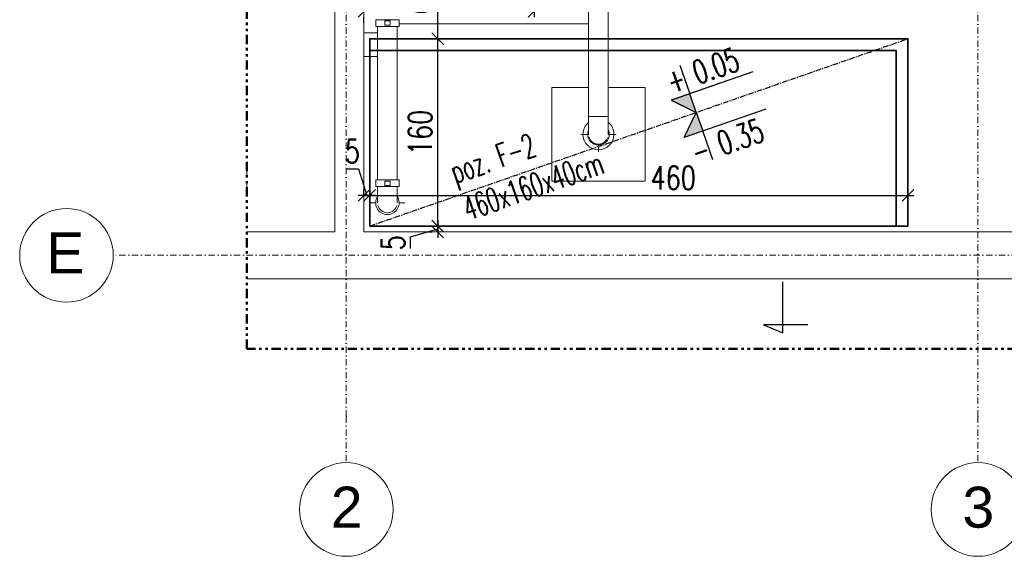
# Model space of a CAD drawing. Header units: millimetres. Extents: x -303 to 588072, y -379 to 357555.
# Tile 26 of 88: x 562460 to 563302, y 339686 to 340144. Entities that reach past the tile are written whole.
import ezdxf

# ---------------------------------------------------------------- set-up
doc = ezdxf.new("R2010")
doc.units = ezdxf.units.MM
doc.header["$LTSCALE"] = 0.15
doc.header["$MEASUREMENT"] = 0
doc.header["$PDSIZE"] = -5
for name, pattern in [('CENTER', [50.8, 31.75, -6.35, 6.35, -6.35]), ('Kropki i Kreski', [72, 36, -18, 0, -18]), ('Przerywana podwójnie', [109.361107, 52.916665, -21.166666, 14.111111, -21.166666]), ('Przerywana potrójnie', [144.638884, 52.916665, -21.166666, 14.111111, -21.166666, 14.111111, -21.166666])]:
    doc.linetypes.add(name, pattern=pattern)
for name, color, linetype in [('2_instalacje pompownia.ISTN', 7, 'Continuous'), ('2_słupy.ISTN', 7, 'Continuous'), ('2_ściany zewnętrzne.ISTN', 7, 'Continuous'), ('3', 4, 'Continuous'), ('3_lądowisko.K_IR', 7, 'Continuous'), ('3_pompownia.K_IR', 7, 'Continuous'), ('4_osie.ISTN', 7, 'Continuous'), ('5', 8, 'Continuous'), ('5_opisy.K_IR', 7, 'Continuous'), ('RFD_1', 2, 'Continuous'), ('RFD_3', 4, 'Continuous'), ('RFD_4', 6, 'CENTER'), ('RFD_5', 8, 'Continuous'), ('RFD_5 @ 10', 8, 'Continuous')]:
    doc.layers.add(name, color=color, linetype=linetype)
doc.styles.add('GENERATED_STYLE_1', font='arialbd.ttf')
doc.styles.get("Standard").update_dxf_attribs({"font": 'simplex.shx', "width": 0.75})
doc.styles.add('txt3', font='simplex.shx', dxfattribs={"width": 0.75, "height": 20})
doc.dimstyles.new('opis 1.1', dxfattribs={"dimscale": 0, "dimtxt": 2, "dimasz": 1, "dimexe": 0.5, "dimexo": 1, "dimgap": 0, "dimtad": 0, "dimdec": 1, "dimrnd": 0.5, "dimdsep": 46, "dimtxsty": 'Standard', "dimblk1": 'OBLIQUE', "dimblk2": 'OBLIQUE', "dimsah": 1, "dimcen": 1, "dimdle": 0.5, "dimclrd": 256, "dimclre": 256, "dimclrt": 4, "dimadec": 0, "dimazin": 2, "dimtm": 1e-09, "dimtfac": 0.75, "dimtdec": 1, "dimtmove": 0, "dimatfit": 3, "dimfxl": 0, "dimtvp": 0.75, "dimtolj": 1, "dimtzin": 0, "dimlwd": -1, "dimlwe": -1, "dimarcsym": 0})

# ---------------------------------------------------------------- blocks, each defined once
blk = doc.blocks.new('asdddd')
at = {"layer": '5'}
blk.add_line((538151.36, 335098.69), (538077.55, 335098.69), dxfattribs=at)
at = {"layer": 'RFD_5'}
for points in [[(538094.32, 335124.77), (538094.32, 335098.69)], [(538077.55, 335098.69), (538094.32, 335081.92)], [(538094.32, 335081.92), (538094.32, 335098.69)]]:
    blk.add_lwpolyline(points, dxfattribs=at)
blk = doc.blocks.new('324r232')
at = {"layer": 'RFD_5'}
blk.add_hatch(color=256, dxfattribs=at).paths.add_polyline_path([(0, 16.56), (-16.56, 16.56), (0, 0)])
at = {"layer": '5'}
blk.add_line((56.33, 16.56), (-16.56, 16.56), dxfattribs=at)
at = {"layer": 'RFD_5'}
for points in [[(0, 42.33), (0, 16.56)], [(-16.56, 16.56), (0, 0)], [(0, 0), (0, 16.56)]]:
    blk.add_lwpolyline(points, dxfattribs=at)
blk = doc.blocks.new('rfrefrffff')
at = {"layer": '2_instalacje pompownia.ISTN', "color": 252, "linetype": 'Przerywana podwójnie', "lineweight": 0}
for p, q in [((562654.7, 340012.35), (562654.7, 340015.55)), ((562654.7, 340000.35), (562654.7, 340003.55))]:
    blk.add_line(p, q, dxfattribs=at)
at = {"layer": '2_słupy.ISTN', "color": 252, "linetype": 'Continuous', "lineweight": 0, "flags": 128}
for points in [[(562729.7, 340522.88), (562729.7, 339962.88)], [(562754.7, 339962.88), (562754.7, 340522.88)], [(562729.7, 339962.88), (562719.63, 339962.88)], [(562759.63, 339962.88), (562754.7, 339962.88)], [(563299.63, 339962.88), (563259.63, 339962.88)], [(562719.63, 339922.88), (562759.63, 339922.88)], [(563259.63, 339922.88), (563299.63, 339922.88)]]:
    blk.add_lwpolyline(points, dxfattribs=at)
at = {"layer": '2_ściany zewnętrzne.ISTN', "color": 252, "linetype": 'Continuous', "lineweight": 0, "flags": 128}
for points in [[(562719.63, 339962.88), (562654.7, 339962.88)], [(563259.63, 339962.88), (562759.63, 339962.88)], [(563364.7, 339962.88), (563299.63, 339962.88)], [(562654.7, 339922.88), (562719.63, 339922.88)], [(562759.63, 339922.88), (563259.63, 339922.88)], [(563299.63, 339922.88), (563799.63, 339922.88)]]:
    blk.add_lwpolyline(points, dxfattribs=at)
at = {"layer": '3_lądowisko.K_IR', "color": 254, "linetype": 'Continuous', "lineweight": 35, "flags": 128}
blk.add_lwpolyline([(562759.7, 339967.88), (563209.7, 339967.88), (563209.7, 340117.88), (562759.7, 340117.88)], close=True, dxfattribs=at)
at = {"layer": '3_pompownia.K_IR', "color": 254, "linetype": 'Continuous', "lineweight": 15}
for p, q in [((562946.78, 340153.51), (562946.78, 340132.83)), ((562963.61, 340132.83), (562963.61, 340153.51)), ((562764.72, 340144.16), (562764.72, 340138.45)), ((562774.73, 340144.16), (562764.72, 340144.16)), ((562774.73, 340144.19), (562766.32, 340144.19)), ((562766.32, 340144.19), (562774.73, 340144.19)), ((562777.02, 340143.21), (562772.44, 340143.21)), ((562772.44, 340143.21), (562772.44, 340139.4)), ((562783.14, 340144.19), (562774.73, 340144.19)), ((562774.73, 340144.19), (562783.14, 340144.19)), ((562784.74, 340144.16), (562774.73, 340144.16)), ((562777.02, 340139.4), (562777.02, 340143.21)), ((562784.74, 340138.45), (562784.74, 340144.16)), ((562784.74, 340140.53), (562946.78, 340140.53)), ((562766.31, 340132.83), (562754.7, 340132.83)), ((562764.72, 340138.45), (562774.73, 340138.45)), ((562766.31, 340138.45), (562766.31, 340007.3)), ((562772.44, 340139.4), (562777.02, 340139.4)), ((562774.73, 340138.45), (562784.74, 340138.45)), ((562783.14, 340007.3), (562783.14, 340138.45)), ((562946.78, 340132.83), (562946.78, 340061.44)), ((562963.61, 340061.44), (562963.61, 340132.83)), ((562754.7, 340112.83), (562766.31, 340112.83))]:
    blk.add_line(p, q, dxfattribs=at)
at = {"layer": '3_pompownia.K_IR', "color": 7, "linetype": 'Continuous', "lineweight": 15}
for p, q in [((562946.78, 340086.24), (562915.2, 340086.24)), ((562915.2, 340086.24), (562915.2, 340006.24)), ((562995.2, 340086.24), (562963.61, 340086.24)), ((562995.25, 340086.24), (562995.25, 340006.24)), ((562955.2, 340061.44), (562946.78, 340061.44)), ((562946.78, 340061.44), (562963.61, 340061.44)), ((562963.61, 340061.44), (562955.2, 340061.44)), ((562940.2, 340046.24), (562946.81, 340046.24)), ((562963.61, 340046.24), (562970.2, 340046.24)), ((562955.2, 340031.24), (562955.2, 340037.87)), ((562764.72, 340007.3), (562764.72, 340001.58)), ((562774.73, 340007.3), (562764.72, 340007.3)), ((562777.02, 340006.34), (562772.44, 340006.34)), ((562772.44, 340006.34), (562772.44, 340002.53)), ((562784.74, 340007.3), (562774.73, 340007.3)), ((562777.02, 340002.53), (562777.02, 340006.34)), ((562784.74, 340001.58), (562784.74, 340007.3)), ((562915.2, 340006.24), (562995.2, 340006.24)), ((562764.72, 340001.58), (562774.73, 340001.58)), ((562766.32, 340001.55), (562774.73, 340001.55)), ((562774.73, 340001.55), (562766.32, 340001.55)), ((562772.44, 340002.53), (562777.02, 340002.53)), ((562774.73, 340001.58), (562784.74, 340001.58)), ((562774.73, 340001.55), (562783.14, 340001.55)), ((562783.14, 340001.55), (562774.73, 340001.55)), ((562759.73, 339987.71), (562764.72, 339987.71)), ((562784.74, 339987.71), (562789.73, 339987.71))]:
    blk.add_line(p, q, dxfattribs=at)
at = {"layer": '3_pompownia.K_IR', "color": 7, "linetype": 'Continuous', "lineweight": 15, "flags": 128}
for points in [[(562946.78, 340061.44), (562946.78, 340060.84), (562946.78, 340060.23), (562946.78, 340059.62), (562946.78, 340059.02), (562946.78, 340058.42), (562946.78, 340057.83), (562946.78, 340057.24), (562946.78, 340056.66), (562946.78, 340056.09), (562946.78, 340055.52), (562946.78, 340054.97), (562946.78, 340054.42), (562946.78, 340053.89), (562946.78, 340053.37), (562946.78, 340052.86), (562946.78, 340052.37), (562946.78, 340051.89), (562946.78, 340051.42), (562946.78, 340050.97), (562946.78, 340050.54), (562946.78, 340050.12), (562946.78, 340049.73), (562946.78, 340049.35), (562946.78, 340048.99), (562946.78, 340048.65), (562946.78, 340048.33), (562946.78, 340048.04), (562946.78, 340047.76), (562946.78, 340047.51), (562946.78, 340047.28), (562946.78, 340047.07), (562946.78, 340046.88), (562946.78, 340046.72), (562946.78, 340046.58), (562946.78, 340046.46), (562946.78, 340046.37), (562946.78, 340046.31), (562946.78, 340046.26), (562946.78, 340046.24)], [(562963.61, 340046.24), (562963.61, 340046.26), (562963.61, 340046.29), (562963.61, 340046.35), (562963.61, 340046.44), (562963.61, 340046.55), (562963.61, 340046.68), (562963.61, 340046.83), (562963.61, 340047.01), (562963.61, 340047.22), (562963.61, 340047.44), (562963.61, 340047.69), (562963.61, 340047.96), (562963.61, 340048.25), (562963.61, 340048.56), (562963.61, 340048.9), (562963.61, 340049.25), (562963.61, 340049.62), (562963.61, 340050.02), (562963.61, 340050.43), (562963.61, 340050.85), (562963.61, 340051.3), (562963.61, 340051.76), (562963.61, 340052.23), (562963.61, 340052.73), (562963.61, 340053.23), (562963.61, 340053.75), (562963.61, 340054.28), (562963.61, 340054.82), (562963.61, 340055.37), (562963.61, 340055.94), (562963.61, 340056.51), (562963.61, 340057.08), (562963.61, 340057.67), (562963.61, 340058.26), (562963.61, 340058.86), (562963.61, 340059.46), (562963.61, 340060.06), (562963.61, 340060.67), (562963.61, 340061.28), (562963.61, 340061.44)], [(562766.32, 340001.55), (562766.32, 340001), (562766.32, 340000.45), (562766.32, 339999.9), (562766.32, 339999.35), (562766.32, 339998.8), (562766.32, 339998.26), (562766.32, 339997.73), (562766.32, 339997.2), (562766.32, 339996.68), (562766.32, 339996.16), (562766.32, 339995.66), (562766.32, 339995.16), (562766.32, 339994.68), (562766.32, 339994.2), (562766.32, 339993.74), (562766.32, 339993.29), (562766.32, 339992.85), (562766.32, 339992.43), (562766.32, 339992.02), (562766.32, 339991.62), (562766.32, 339991.25), (562766.32, 339990.89), (562766.32, 339990.54), (562766.32, 339990.21), (562766.32, 339989.91), (562766.32, 339989.62), (562766.32, 339989.35), (562766.32, 339989.09), (562766.32, 339988.86), (562766.32, 339988.65), (562766.32, 339988.46), (562766.32, 339988.29), (562766.32, 339988.14), (562766.32, 339988.02), (562766.32, 339987.91), (562766.32, 339987.83), (562766.32, 339987.77), (562766.32, 339987.73), (562766.32, 339987.71)], [(562783.14, 339987.71), (562783.14, 339987.72), (562783.14, 339987.76), (562783.14, 339987.81), (562783.14, 339987.89), (562783.14, 339987.99), (562783.14, 339988.11), (562783.14, 339988.25), (562783.14, 339988.41), (562783.14, 339988.6), (562783.14, 339988.8), (562783.14, 339989.03), (562783.14, 339989.28), (562783.14, 339989.54), (562783.14, 339989.83), (562783.14, 339990.13), (562783.14, 339990.45), (562783.14, 339990.79), (562783.14, 339991.15), (562783.14, 339991.52), (562783.14, 339991.91), (562783.14, 339992.32), (562783.14, 339992.73), (562783.14, 339993.17), (562783.14, 339993.62), (562783.14, 339994.08), (562783.14, 339994.55), (562783.14, 339995.03), (562783.14, 339995.52), (562783.14, 339996.03), (562783.14, 339996.54), (562783.14, 339997.06), (562783.14, 339997.59), (562783.14, 339998.12), (562783.14, 339998.66), (562783.14, 339999.2), (562783.14, 339999.75), (562783.14, 340000.3), (562783.14, 340000.85), (562783.14, 340001.41), (562783.14, 340001.55)]]:
    blk.add_lwpolyline(points, dxfattribs=at)
at = {"layer": '3_pompownia.K_IR', "color": 7, "linetype": 'Continuous', "lineweight": 15}
for centre, radius, start, end in [((562955.2, 340046.24), 13.25, 129.46773, 180), ((562955.2, 340046.24), 13.25, 0, 50.66718), ((562955.2, 340046.24), 9.2, 156.99473, 180), ((562955.2, 340046.24), 9.2, 0, 23.03576), ((562955.2, 340046.24), 13.25, 180, 0), ((562955.2, 340046.24), 9.2, 180, 0), ((562955.2, 340046.24), 8.41, 195, 270), ((562955.2, 340046.24), 8.42, 197.97699, 203.35458), ((562955.2, 340046.24), 8.41, 199.97124, 205.02876), ((562955.2, 340046.24), 8.42, 216.64542, 222.02301), ((562955.2, 340046.24), 8.42, 244.97124, 250.02876), ((562955.2, 340046.24), 8.42, 270, 330), ((562955.2, 340046.24), 8.41, 289.97124, 295.02876), ((562955.2, 340046.24), 8.42, 317.97699, 323.35458), ((562955.2, 340046.24), 8.42, 335.36529, 339.8134), ((562955.2, 340046.24), 8.42, 337.12624, 341.90698), ((562955.2, 340046.24), 8.42, 257.97699, 263.35458), ((562955.2, 340046.24), 8.42, 276.64542, 282.02301), ((562774.73, 339987.71), 10.01, 147.61299, 270), ((562774.73, 339987.71), 10.01, 270, 32.38701), ((562774.73, 339987.71), 8.41, 195, 270), ((562774.73, 339987.71), 8.41, 195, 270), ((562774.73, 339987.71), 8.41, 270, 345), ((562774.73, 339987.71), 8.41, 270, 345)]:
    blk.add_arc(centre, radius, start, end, dxfattribs=at)
at = {"layer": '4_osie.ISTN', "color": 252, "linetype": 'Kropki i Kreski', "lineweight": 0}
for p, q in [((564414.73, 339942.88), (562540.38, 339942.88)), ((562739.63, 339805.04), (562739.63, 339765.71)), ((563279.63, 339805.04), (563279.63, 339765.71))]:
    blk.add_line(p, q, dxfattribs=at)
at = {"layer": '4_osie.ISTN', "color": 252, "linetype": 'Continuous', "lineweight": 0}
for centre in [(562500.38, 339942.88), (562739.63, 339725.71), (563279.63, 339725.71)]:
    blk.add_circle(centre, 40, dxfattribs=at)
at = {"layer": '4_osie.ISTN', "color": 252, "linetype": 'Kropki i Kreski', "lineweight": 0}
for p in [(562739.63, 339805.04), (562739.63, 339805.04), (563279.63, 339805.04), (563279.63, 339805.04)]:
    blk.add_point(p, dxfattribs=at)
at = {"layer": '4_osie.ISTN', "color": 252, "lineweight": 0, "char_height": 35, "attachment_point": 4, "style": 'GENERATED_STYLE_1'}
for s, insert in [('{\\A1;\\fArial|b0|i0|c238|p38;E}', (562483.1, 339944.88)), ('{\\A1;\\fArial|b0|i0|c238|p38;2}', (562726.35, 339727.71)), ('{\\A1;\\fArial|b0|i0|c238|p38;3}', (563266.35, 339727.41))]:
    blk.add_mtext(s, dxfattribs=dict(at, insert=insert))
blk = doc.blocks.new('_Oblique')
at = {"color": 0, "linetype": 'ByBlock', "lineweight": -2}
blk.add_line((-0.5, -0.5), (0.5, 0.5), dxfattribs=at)
blk = doc.blocks.new('*D1757')
at = {"layer": 'Defpoints', "color": 0, "lineweight": 80}
for p in [(562817.77, 340127.88), (562825.95, 340127.88), (562825.95, 339967.88)]:
    blk.add_point(p, dxfattribs=at)
at = {"layer": 'RFD_5'}
for p, q in [((562817.77, 339962.88), (562817.77, 340132.88)), ((562817.77, 340127.88), (562812.77, 340127.88)), ((562817.77, 339967.88), (562812.77, 339967.88))]:
    blk.add_line(p, q, dxfattribs=at)
at = {"layer": 'RFD_5', "xscale": 10, "yscale": 10, "zscale": 10}
for p, rotation in [((562817.77, 340127.88), 90), ((562817.77, 339967.88), 270)]:
    blk.add_blockref('_Oblique', p, dxfattribs=dict(at, rotation=rotation))
at = {"layer": 'RFD_5', "color": 4, "insert": (562802.77, 340047.88), "char_height": 20, "attachment_point": 5, "rotation": 90}
blk.add_mtext('\\A1;160', dxfattribs=at)
blk = doc.blocks.new('*D1758')
at = {"layer": 'Defpoints', "color": 0, "lineweight": 80}
for p in [(562817.77, 339962.88), (562817.77, 339962.88), (562825.95, 339967.88)]:
    blk.add_point(p, dxfattribs=at)
at = {"layer": 'RFD_5'}
for p, q in [((562817.77, 339972.88), (562817.77, 339957.88)), ((562794.6, 339958.58), (562817.77, 339965.38)), ((562807.77, 339962.88), (562812.77, 339962.88)), ((562817.77, 339967.88), (562812.77, 339967.88)), ((562794.6, 339948.58), (562794.6, 339958.58))]:
    blk.add_line(p, q, dxfattribs=at)
at = {"layer": 'RFD_5', "xscale": 10, "yscale": 10, "zscale": 10}
for p, rotation in [((562817.77, 339967.88), 90), ((562817.77, 339962.88), 270)]:
    blk.add_blockref('_Oblique', p, dxfattribs=dict(at, rotation=rotation))
at = {"layer": 'RFD_5', "color": 4, "insert": (562779.6, 339953.58), "char_height": 20, "attachment_point": 5, "rotation": 90}
blk.add_mtext('\\A1;5', dxfattribs=at)
blk = doc.blocks.new('*D1759')
at = {"layer": 'Defpoints', "color": 0, "lineweight": 80}
for p in [(562817.77, 340194.69), (562900.2, 340194.69), (562825.95, 340127.88)]:
    blk.add_point(p, dxfattribs=at)
at = {"layer": 'RFD_5'}
for p, q in [((562817.77, 340122.88), (562817.77, 340199.69)), ((562837.77, 340194.69), (562812.77, 340194.69)), ((562817.77, 340127.88), (562812.77, 340127.88))]:
    blk.add_line(p, q, dxfattribs=at)
at = {"layer": 'RFD_5', "xscale": 10, "yscale": 10, "zscale": 10}
for p, rotation in [((562817.77, 340194.69), 90), ((562817.77, 340127.88), 270)]:
    blk.add_blockref('_Oblique', p, dxfattribs=dict(at, rotation=rotation))
at = {"layer": 'RFD_5', "color": 4, "insert": (562802.77, 340161.29), "char_height": 20, "attachment_point": 5, "rotation": 90}
blk.add_mtext('\\A1;67', dxfattribs=at)
blk = doc.blocks.new('*D1765')
at = {"layer": 'Defpoints', "color": 0, "lineweight": 80}
for p in [(563219.7, 339994.01), (562759.7, 339967.88), (563219.7, 339967.88)]:
    blk.add_point(p, dxfattribs=at)
at = {"layer": 'RFD_5'}
for p, q in [((562759.7, 339977.88), (562759.7, 339999.01)), ((563219.7, 339977.88), (563219.7, 339999.01)), ((562754.7, 339994.01), (563224.7, 339994.01))]:
    blk.add_line(p, q, dxfattribs=at)
at = {"layer": 'RFD_5', "xscale": 10, "yscale": 10, "zscale": 10, "rotation": 180}
blk.add_blockref('_Oblique', (562759.7, 339994.01), dxfattribs=at)
at = {"layer": 'RFD_5', "xscale": 10, "yscale": 10, "zscale": 10}
blk.add_blockref('_Oblique', (563219.7, 339994.01), dxfattribs=at)
at = {"layer": 'RFD_5', "color": 4, "insert": (563019.13, 340009.01), "char_height": 20, "attachment_point": 5}
blk.add_mtext('\\A1;460', dxfattribs=at)
blk = doc.blocks.new('*D1766')
at = {"layer": 'Defpoints', "color": 0, "lineweight": 80}
for p in [(562754.7, 339994.01), (562754.7, 339986.39), (562759.7, 339967.88)]:
    blk.add_point(p, dxfattribs=at)
at = {"layer": 'RFD_5'}
for p, q in [((562739.9, 340016.82), (562749.9, 340016.82)), ((562749.9, 340016.82), (562757.2, 339994.01)), ((562754.7, 339994.01), (562754.7, 339999.01)), ((562759.7, 339977.88), (562759.7, 339999.01)), ((562764.7, 339994.01), (562749.7, 339994.01))]:
    blk.add_line(p, q, dxfattribs=at)
at = {"layer": 'RFD_5', "xscale": 10, "yscale": 10, "zscale": 10, "rotation": 180}
blk.add_blockref('_Oblique', (562754.7, 339994.01), dxfattribs=at)
at = {"layer": 'RFD_5', "xscale": 10, "yscale": 10, "zscale": 10}
blk.add_blockref('_Oblique', (562759.7, 339994.01), dxfattribs=at)
at = {"layer": 'RFD_5', "color": 4, "insert": (562744.9, 340031.82), "char_height": 20, "attachment_point": 5}
blk.add_mtext('\\A1;5', dxfattribs=at)
blk = doc.blocks.new('*D1768')
at = {"layer": 'Defpoints', "color": 0, "lineweight": 80}
for p in [(562900.2, 340194.69), (562754.7, 340151.44), (562754.7, 340151.44)]:
    blk.add_point(p, dxfattribs=at)
at = {"layer": 'RFD_5'}
for p, q in [((562900.2, 340171.44), (562900.2, 340146.44)), ((562905.2, 340151.44), (562749.7, 340151.44)), ((562754.7, 340141.44), (562754.7, 340146.44))]:
    blk.add_line(p, q, dxfattribs=at)
at = {"layer": 'RFD_5', "xscale": 10, "yscale": 10, "zscale": 10, "rotation": 180}
blk.add_blockref('_Oblique', (562754.7, 340151.44), dxfattribs=at)
at = {"layer": 'RFD_5', "xscale": 10, "yscale": 10, "zscale": 10}
blk.add_blockref('_Oblique', (562900.2, 340151.44), dxfattribs=at)
at = {"layer": 'RFD_5', "color": 4, "insert": (562859.21, 340166.44), "char_height": 20, "attachment_point": 5}
blk.add_mtext('\\A1;145.5', dxfattribs=at)

msp = doc.modelspace()

# ---------------------------------------------------------------- linework, layer by layer
at = {"layer": '4_osie.ISTN', "color": 252, "linetype": 'Kropki i Kreski', "lineweight": 0}
for p, q in [((562739.63, 339805.04), (562739.63, 340649.94)), ((563279.63, 339805.04), (563279.63, 340649.94))]:
    msp.add_line(p, q, dxfattribs=at)
at = {"layer": '5_opisy.K_IR', "color": 190, "linetype": 'Przerywana potrójnie', "lineweight": 50}
msp.add_lwpolyline([(563464.7, 339862.88), (562654.7, 339862.88), (562654.7, 340649.94), (564414.73, 340649.94), (564414.73, 339862.88), (563464.7, 339862.88)], close=True, dxfattribs=at)
at = {"layer": 'RFD_1', "linetype": 'Continuous', "lineweight": 35, "flags": 128}
msp.add_lwpolyline([(562759.7, 339967.88), (563219.7, 339967.88), (563219.7, 340127.88), (562759.7, 340127.88)], close=True, dxfattribs=at)
at = {"layer": 'RFD_1'}
msp.add_lwpolyline([(563134.09, 339883.34), (563096.22, 339883.34), (563112.73, 339876.53), (563112.73, 339920.1)], dxfattribs=at)
at = {"layer": 'RFD_4'}
msp.add_line((562759.7, 339967.88), (563219.7, 340127.88), dxfattribs=at)

# ---------------------------------------------------------------- block references
at = {"layer": 'RFD_3', "color": 3}
msp.add_blockref('rfrefrffff', (0, 0), dxfattribs=at)
at = {"layer": 'RFD_5', "color": 3, "rotation": 19.17900679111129}
msp.add_blockref('asdddd', (164891.79, -153193.9), dxfattribs=at)
at = {"layer": 'RFD_5', "yscale": 1.012500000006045}
for xscale, zscale, rotation in [(1.012500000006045, 1.012500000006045, 19.17900547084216), (-1.012500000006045, 1.012500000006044, 199.1790081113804)]:
    msp.add_blockref('324r232', (563038.84, 340064.97), dxfattribs=dict(at, xscale=xscale, zscale=zscale, rotation=rotation))
at = {"layer": 'RFD_5', "color": 3, "xscale": -1, "rotation": 199.1790067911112}
msp.add_blockref('asdddd', (-55270.84, 479773.7), dxfattribs=at)

# ---------------------------------------------------------------- texts
at = {"layer": '3', "char_height": 20.25, "width": 129.9198, "rotation": 19.17901, "style": 'txt3'}
for s, insert, attachment_point in [('{\\W0.65;+ 0.05}', (563070.81, 340120.76), 3), ('{\\W0.65;- 0.35}', (563098.53, 340041.07), 9)]:
    msp.add_mtext(s, dxfattribs=dict(at, insert=insert, attachment_point=attachment_point))
at = {"layer": '3', "color": 4, "insert": (562835.05, 339997.7, 40), "char_height": 20, "attachment_point": 4, "rotation": 19.17923, "style": 'txt3'}
msp.add_mtext('{\\A1;\\W0.80000x;poz. F-2}\\P{\\A1;\\W0.80000x;460x160x40cm}', dxfattribs=at)

# ---------------------------------------------------------------- dimensions: what is measured, and where the dimension line sits
at = {"layer": 'RFD_5 @ 10'}
for base, p1, p2, override, picture, middle in [((562817.77, 340194.69), (562825.95, 340127.88), (562900.2, 340194.69), {"dimscale": 0, "dimblk1": 'Oblique', "dimblk2": 'Oblique', "dimtmove": 1}, '*D1759', (562802.77, 340161.29)), ((562817.77, 340127.88), (562825.95, 339967.88), (562825.95, 340127.88), {"dimscale": 0, "dimblk1": 'Oblique', "dimblk2": 'Oblique'}, '*D1757', (562802.77, 340047.88))]:
    dim = msp.add_linear_dim(base=base, p1=p1, p2=p2, angle=90, dimstyle='opis 1.1', override=override, dxfattribs=at)
    dim.commit()
    dim.dimension.update_dxf_attribs({"geometry": picture, "text_midpoint": middle})
for base, p1, p2, override, picture, middle in [((562754.7, 340151.44), (562900.2, 340194.69), (562754.7, 340151.44), {"dimscale": 0, "dimblk1": 'Oblique', "dimblk2": 'Oblique', "dimtmove": 1}, '*D1768', (562859.21, 340151.44)), ((562754.7, 339994.01), (562759.7, 339967.88), (562754.7, 339986.39), {"dimscale": 0, "dimblk1": 'Oblique', "dimblk2": 'Oblique', "dimtmove": 1}, '*D1766', (562749.9, 340016.82)), ((563219.7, 339994.01), (562759.7, 339967.88), (563219.7, 339967.88), {"dimscale": 0, "dimblk1": 'Oblique', "dimblk2": 'Oblique'}, '*D1765', (563019.13, 339994.01))]:
    dim = msp.add_linear_dim(base=base, p1=p1, p2=p2, dimstyle='opis 1.1', override=override, dxfattribs=at)
    dim.commit()
    dim.dimension.update_dxf_attribs({"geometry": picture, "text_midpoint": middle, "dimtype": 160})
dim = msp.add_linear_dim(base=(562817.77, 339962.88), p1=(562825.95, 339967.88), p2=(562817.77, 339962.88), angle=90, dimstyle='opis 1.1', override={"dimscale": 0, "dimblk1": 'Oblique', "dimblk2": 'Oblique', "dimtmove": 1}, dxfattribs=at)
dim.commit()
dim.dimension.update_dxf_attribs({"geometry": '*D1758', "text_midpoint": (562794.6, 339958.58), "dimtype": 160})

doc.saveas('drawing.dxf')
